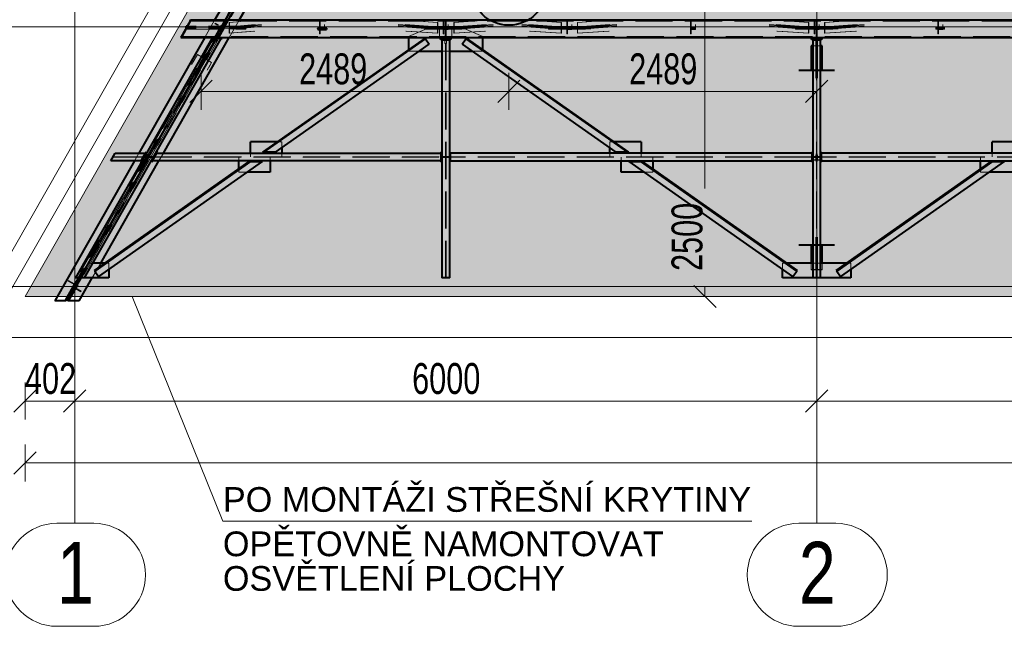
# Model space of a CAD drawing. Header units: metres. Extents: x 212 to 317, y 37 to 97.
# Tile 17 of 52: x 222 to 229.96, y 67.57 to 72.48. Entities that reach past the tile are written whole.
import ezdxf

# ---------------------------------------------------------------- set-up
doc = ezdxf.new("R2010")
doc.units = ezdxf.units.M
for name, pattern in [('__RA_15', [1.7, 1, -0.3, 0.1, -0.3]), ('__RA_2', [0.4, 0.3, -0.1]), ('__RA_4', [0.6, 0.3, -0.1, 0, -0.1, 0, -0.1])]:
    doc.linetypes.add(name, pattern=pattern)
for name, color, linetype, lineweight in [('OSY', 204, '__RA_15', 13), ('POPIS', 7, 'Continuous', 13), ('Standard', 7, 'Continuous', 40), ('VYZTUZ', 11, 'Continuous', 50)]:
    doc.layers.add(name, color=color, linetype=linetype, lineweight=lineweight)
doc.styles.add('ARIAL', font='ARIAL.TTF')

msp = doc.modelspace()

# ---------------------------------------------------------------- hatches: boundary and pattern name
at = {"layer": 'Standard', "linetype": 'Continuous', "lineweight": 13}
for points in [[(225.682, 76.6344), (222.0393, 70.2363), (228.4412, 70.2363), (228.4412, 76.6344)], [(228.4412, 76.6344), (228.4412, 70.2363), (244.4412, 70.2363), (244.4412, 76.6344)]]:
    msp.add_hatch(color=204, dxfattribs=at).paths.add_polyline_path(points)

# ---------------------------------------------------------------- linework, layer by layer
at = {"layer": 'OSY', "color": 204, "linetype": 'Continuous', "lineweight": 13}
for p, q in [((222.4412, 68.4068), (222.4412, 93.9348)), ((228.4412, 68.4068), (228.4412, 93.9348)), ((217.3535, 72.419), (298.4515, 72.419)), ((217.3535, 70.3178), (298.4515, 70.3178)), ((222.5958, 68.4008), (222.297, 68.4008)), ((222.4412, 68.4068), (222.4412, 68.4068)), ((228.5958, 68.4008), (228.297, 68.4008)), ((228.4412, 68.4068), (228.4412, 68.4068)), ((222.5958, 67.5675), (222.297, 67.5675)), ((228.5958, 67.5675), (228.297, 67.5675))]:
    msp.add_line(p, q, dxfattribs=at)
for centre, start, end in [((222.297, 67.9841), 90, 270), ((222.5958, 67.9841), 270, 90), ((228.297, 67.9841), 90, 270), ((228.5958, 67.9841), 270, 90)]:
    msp.add_arc(centre, 0.4167, start, end, dxfattribs=at)
at = {"layer": 'Standard', "color": 204, "linetype": 'Continuous', "lineweight": 13}
for p, q in [((221.7789, 70.3333), (234.0519, 91.8895)), ((234.1822, 91.8153), (221.9092, 70.2591)), ((228.4412, 76.6344), (228.4412, 70.2363)), ((222.9052, 70.2363), (223.6391, 68.4176))]:
    msp.add_line(p, q, dxfattribs=at)
at = {"layer": 'Standard', "color": 7, "linetype": 'Continuous', "lineweight": 13}
for p, q in [((234.3122, 91.7925), (222.0393, 70.2363)), ((222.0393, 70.2363), (294.8432, 70.2363)), ((223.6391, 68.4176), (227.9178, 68.4176))]:
    msp.add_line(p, q, dxfattribs=at)
at = {"layer": 'Standard', "color": 136, "linetype": '__RA_2', "lineweight": 18}
for p, q in [((228.178, 80.4265), (222.36, 70.2077)), ((222.36, 70.2017), (228.1805, 80.425)), ((222.3715, 70.2077), (228.1866, 80.4216)), ((222.3968, 70.2078), (228.2057, 80.4107)), ((228.2083, 80.4092), (222.3968, 70.2018)), ((222.4774, 70.2021), (228.2691, 80.3746)), ((226.0934, 76.7207), (222.4031, 70.2391)), ((225.9996, 76.5734), (222.4771, 70.3863)), ((222.4908, 70.3863), (226.0134, 76.5734)), ((223.3757, 72.4629), (234.4352, 72.4629)), ((223.4083, 72.0289), (223.6706, 72.4895)), ((223.6731, 72.488), (223.4109, 72.0274)), ((223.6732, 72.488), (223.4109, 72.0274)), ((223.681, 72.4835), (223.4188, 72.023)), ((223.4213, 72.0215), (223.6836, 72.4821)), ((223.572, 72.4719), (223.4923, 72.3319)), ((223.5725, 72.4719), (223.4928, 72.3319)), ((223.5578, 72.2611), (223.6836, 72.4821)), ((223.6507, 72.4682), (223.6302, 72.4325)), ((223.6371, 72.4325), (223.6559, 72.4652)), ((223.6371, 72.4325), (223.6559, 72.4652)), ((223.6461, 72.4189), (223.6711, 72.4629)), ((223.6462, 72.4357), (223.6668, 72.4719)), ((223.6507, 72.4684), (223.6507, 72.4682)), ((223.6559, 72.4652), (223.6507, 72.4682)), ((223.6737, 72.4679), (223.6531, 72.4317)), ((223.6559, 72.4652), (223.6559, 72.4654)), ((223.6559, 72.4652), (223.6559, 72.4652)), ((223.6737, 72.4679), (223.6668, 72.4719)), ((223.6668, 72.4719), (223.6733, 72.4719)), ((223.6733, 72.4719), (223.6682, 72.4629)), ((223.6682, 72.4629), (223.6752, 72.4589)), ((223.6682, 72.4629), (223.6711, 72.4629)), ((223.6682, 72.4629), (223.6682, 72.4629)), ((223.6711, 72.4629), (223.6781, 72.4589)), ((223.6803, 72.4679), (223.6733, 72.4719)), ((223.6803, 72.4679), (223.6737, 72.4679)), ((223.6752, 72.4589), (223.6803, 72.4679)), ((223.6905, 72.3319), (223.7702, 72.4719)), ((223.6907, 72.454), (223.8981, 72.4718)), ((223.6936, 72.4538), (223.9038, 72.4718)), ((224.4212, 72.4483), (224.4212, 72.4718)), ((224.4253, 72.4483), (224.4253, 72.4718)), ((225.1104, 72.4718), (225.3742, 72.4537)), ((225.1168, 72.4718), (225.3767, 72.454)), ((225.4212, 72.4492), (225.4212, 72.4718)), ((225.4212, 72.4492), (225.4212, 72.4718)), ((225.4253, 72.4492), (225.4253, 72.4718)), ((225.4253, 72.4492), (225.4253, 72.4718)), ((225.4372, 72.4719), (225.4372, 72.4629)), ((225.4372, 72.4163), (225.4372, 72.4629)), ((225.4372, 72.4629), (225.4452, 72.4629)), ((225.4452, 72.4629), (225.4452, 72.4719)), ((225.4452, 72.4629), (225.4452, 72.4163)), ((225.5058, 72.454), (225.7657, 72.4718)), ((225.5083, 72.4537), (225.7721, 72.4718)), ((226.1104, 72.4718), (226.3742, 72.4537)), ((226.1168, 72.4718), (226.3766, 72.454)), ((226.4212, 72.4492), (226.4212, 72.4718)), ((226.4253, 72.4492), (226.4253, 72.4718)), ((226.5058, 72.454), (226.7657, 72.4718)), ((226.5083, 72.4537), (226.7721, 72.4718)), ((227.4212, 72.4492), (227.4212, 72.4718)), ((227.4253, 72.4492), (227.4253, 72.4718)), ((228.1104, 72.4718), (228.3742, 72.4537)), ((228.1168, 72.4718), (228.3766, 72.454)), ((228.4212, 72.4492), (228.4212, 72.4718)), ((228.4253, 72.4492), (228.4253, 72.4718)), ((228.4372, 72.4719), (228.4372, 72.4629)), ((228.4372, 72.4163), (228.4372, 72.4629)), ((228.4372, 72.4629), (228.4452, 72.4629)), ((228.4452, 72.4629), (228.4452, 72.4719)), ((228.4452, 72.4629), (228.4452, 72.4163)), ((228.5058, 72.454), (228.7657, 72.4718)), ((228.5083, 72.4537), (228.7721, 72.4718)), ((229.4212, 72.4492), (229.4212, 72.4718)), ((229.4252, 72.4492), (229.4252, 72.4718)), ((223.3435, 72.415), (223.8235, 72.415)), ((223.3435, 72.3983), (223.3435, 72.4063)), ((223.8235, 72.4063), (223.3435, 72.4063)), ((223.3435, 72.3983), (223.8235, 72.3983)), ((223.8235, 72.4229), (223.353, 72.4229)), ((223.5399, 72.415), (223.5445, 72.4229)), ((223.6321, 72.415), (223.5399, 72.4147)), ((223.5399, 72.4147), (223.5399, 72.415)), ((223.5445, 72.4227), (223.6236, 72.4229)), ((223.5445, 72.4229), (223.5445, 72.4227)), ((223.577, 72.4481), (223.574, 72.443)), ((223.574, 72.443), (223.5925, 72.4325)), ((223.574, 72.443), (223.574, 72.443)), ((223.577, 72.4483), (223.577, 72.4481)), ((223.6046, 72.4325), (223.577, 72.4481)), ((223.5893, 72.3358), (223.6294, 72.4063)), ((223.6363, 72.4023), (223.5962, 72.3319)), ((223.6039, 72.3448), (223.6294, 72.3896)), ((223.6317, 72.3883), (223.6074, 72.3428)), ((223.6364, 72.3857), (223.6109, 72.3409)), ((223.6236, 72.4229), (223.6334, 72.4173)), ((223.6344, 72.4141), (223.6294, 72.4063)), ((223.6294, 72.4063), (223.6363, 72.4023)), ((223.6294, 72.3896), (223.6344, 72.3992)), ((223.6294, 72.3896), (223.6295, 72.3897)), ((223.6364, 72.3857), (223.6294, 72.3896)), ((223.6295, 72.3897), (223.6317, 72.3883)), ((223.6334, 72.4173), (223.6321, 72.415)), ((223.6321, 72.415), (223.6321, 72.415)), ((223.6344, 72.3992), (223.6344, 72.4141)), ((223.6413, 72.4101), (223.6344, 72.4141)), ((223.6344, 72.4078), (223.6344, 72.3992)), ((223.6413, 72.3952), (223.6344, 72.3992)), ((223.6363, 72.4023), (223.6413, 72.4101)), ((223.6413, 72.3952), (223.6364, 72.3857)), ((223.6462, 72.4357), (223.6412, 72.4262)), ((223.6412, 72.4262), (223.6481, 72.4222)), ((223.6412, 72.4262), (223.6412, 72.4111)), ((223.6412, 72.4111), (223.6461, 72.4189)), ((223.6412, 72.4111), (223.6481, 72.4071)), ((223.6413, 72.4101), (223.6413, 72.3952)), ((223.646, 72.4188), (223.6461, 72.4189)), ((223.6508, 72.4163), (223.646, 72.4188)), ((223.6461, 72.4189), (223.6531, 72.415)), ((223.6531, 72.4317), (223.6462, 72.4357)), ((223.6481, 72.4222), (223.6531, 72.4317)), ((223.6481, 72.4071), (223.6481, 72.4222)), ((223.6531, 72.415), (223.6481, 72.4071)), ((223.657, 72.438), (223.6508, 72.4163)), ((223.6663, 72.4593), (223.6509, 72.4325)), ((223.6781, 72.4589), (223.6531, 72.415)), ((223.6578, 72.4325), (223.6715, 72.4563)), ((223.6663, 72.4593), (223.6663, 72.4595)), ((223.6715, 72.4563), (223.6663, 72.4593)), ((223.6715, 72.4563), (223.6715, 72.4565)), ((223.6781, 72.4589), (223.6752, 72.4589)), ((223.6907, 72.454), (223.6907, 72.4142)), ((223.6936, 72.4538), (223.6907, 72.454)), ((223.6907, 72.4142), (223.8947, 72.4316)), ((223.894, 72.4236), (223.6907, 72.4062)), ((223.6907, 72.4142), (223.719, 72.4118)), ((223.6907, 72.4062), (223.6907, 72.3664)), ((223.719, 72.4038), (223.6907, 72.4062)), ((223.8906, 72.3834), (223.6907, 72.3664)), ((223.6936, 72.4179), (223.6936, 72.4538)), ((223.6936, 72.4179), (223.9007, 72.4356)), ((223.8993, 72.4196), (223.6936, 72.402)), ((223.719, 72.4158), (223.6936, 72.4179)), ((223.6936, 72.3661), (223.6936, 72.402)), ((223.6936, 72.402), (223.719, 72.3998)), ((223.8963, 72.3834), (223.6936, 72.3661)), ((223.719, 72.4158), (223.9516, 72.4356)), ((223.9513, 72.4316), (223.719, 72.4118)), ((223.719, 72.4038), (223.9506, 72.4236)), ((223.9503, 72.4196), (223.719, 72.3998)), ((223.719, 72.4118), (223.719, 72.4158)), ((223.719, 72.3998), (223.719, 72.4038)), ((223.8235, 72.4229), (223.8235, 72.4063)), ((223.8235, 72.3983), (223.8235, 72.4063)), ((224.4062, 72.4059), (224.4062, 72.4128)), ((224.4763, 72.4128), (224.4062, 72.4128)), ((224.4763, 72.4063), (224.4062, 72.4063)), ((224.4062, 72.4048), (224.4763, 72.4048)), ((224.4062, 72.3983), (224.4763, 72.3983)), ((224.4763, 72.3978), (224.4062, 72.3978)), ((224.4212, 72.4483), (224.4212, 72.4084)), ((224.4253, 72.4483), (224.4212, 72.4483)), ((224.4212, 72.4084), (224.4212, 72.4004)), ((224.4212, 72.4084), (224.4612, 72.4084)), ((224.4212, 72.4004), (224.4212, 72.3606)), ((224.4612, 72.4004), (224.4212, 72.4004)), ((224.4253, 72.4124), (224.4253, 72.4483)), ((224.4253, 72.4124), (224.4253, 72.3965)), ((224.4612, 72.4124), (224.4253, 72.4124)), ((224.4253, 72.3606), (224.4253, 72.3965)), ((224.4253, 72.3965), (224.4612, 72.3965)), ((224.4612, 72.4124), (224.4612, 72.4356)), ((224.4612, 72.4084), (224.4612, 72.4124)), ((224.4612, 72.4004), (224.4612, 72.4084)), ((224.4612, 72.3965), (224.4612, 72.4004)), ((224.4763, 72.4128), (224.4763, 72.4059)), ((225.0566, 72.4356), (225.3517, 72.4155)), ((225.3517, 72.4115), (225.057, 72.4316)), ((225.0579, 72.4236), (225.3517, 72.4035)), ((225.3517, 72.3995), (225.0583, 72.4196)), ((225.1142, 72.4356), (225.3742, 72.4179)), ((225.3742, 72.4019), (225.116, 72.4196)), ((225.3742, 72.3661), (225.1198, 72.3834)), ((225.1211, 72.4316), (225.3767, 72.4141)), ((225.3767, 72.4062), (225.1219, 72.4236)), ((225.3767, 72.3663), (225.1262, 72.3834)), ((225.1412, 72.3409), (225.2912, 72.4034)), ((225.6112, 72.4195), (225.2713, 72.4195)), ((225.2713, 72.4063), (225.2713, 72.4195)), ((225.2713, 72.4115), (225.6112, 72.4115)), ((225.2713, 72.3983), (225.2713, 72.4063)), ((225.6112, 72.4063), (225.2713, 72.4063)), ((225.2713, 72.4063), (225.6112, 72.4063)), ((225.6112, 72.4021), (225.2713, 72.4021)), ((225.2713, 72.3983), (225.6112, 72.3983)), ((225.3912, 72.4034), (225.2912, 72.4034)), ((225.3435, 72.4001), (225.3431, 72.4034)), ((225.3569, 72.4001), (225.3435, 72.4001)), ((225.3742, 72.4179), (225.3517, 72.4155)), ((225.3517, 72.4155), (225.3517, 72.4115)), ((225.3517, 72.4115), (225.3767, 72.4141)), ((225.3767, 72.4062), (225.3517, 72.4035)), ((225.3517, 72.4035), (225.3517, 72.3995)), ((225.3517, 72.3995), (225.3742, 72.4019)), ((225.3571, 72.4034), (225.3569, 72.4001)), ((225.3767, 72.454), (225.3742, 72.4537)), ((225.3742, 72.4537), (225.3742, 72.4179)), ((225.3742, 72.4019), (225.3742, 72.3661)), ((225.3767, 72.4141), (225.3767, 72.454)), ((225.3767, 72.3663), (225.3767, 72.4062)), ((225.3912, 72.3319), (225.3912, 72.4034)), ((225.4062, 72.4064), (225.4062, 72.4137)), ((225.4763, 72.4137), (225.4062, 72.4137)), ((225.4763, 72.4064), (225.4062, 72.4064)), ((225.4062, 72.4064), (225.4062, 72.3984)), ((225.4062, 72.4057), (225.4763, 72.4057)), ((225.4062, 72.3984), (225.4763, 72.3984)), ((225.4212, 72.4492), (225.4212, 72.4093)), ((225.4253, 72.4492), (225.4212, 72.4492)), ((225.4212, 72.4492), (225.4212, 72.4093)), ((225.4253, 72.4492), (225.4212, 72.4492)), ((225.4212, 72.4093), (225.4212, 72.4013)), ((225.4212, 72.4093), (225.4212, 72.4013)), ((225.4212, 72.4093), (225.4612, 72.4093)), ((225.4212, 72.4093), (225.4612, 72.4093)), ((225.4212, 72.4013), (225.4212, 72.3615)), ((225.4612, 72.4013), (225.4212, 72.4013)), ((225.4212, 72.4013), (225.4212, 72.3615)), ((225.4612, 72.4013), (225.4212, 72.4013)), ((225.4253, 72.4133), (225.4253, 72.4492)), ((225.4253, 72.4133), (225.4253, 72.4492)), ((225.4253, 72.4133), (225.4253, 72.3974)), ((225.4253, 72.4133), (225.4253, 72.3974)), ((225.4612, 72.4133), (225.4253, 72.4133)), ((225.4612, 72.4133), (225.4253, 72.4133)), ((225.4253, 72.3615), (225.4253, 72.3974)), ((225.4253, 72.3974), (225.4612, 72.3974)), ((225.4253, 72.3615), (225.4253, 72.3974)), ((225.4253, 72.3974), (225.4612, 72.3974)), ((225.4452, 72.4269), (225.4372, 72.4269)), ((225.4372, 72.4204), (225.4452, 72.4204)), ((225.4372, 72.4204), (225.4452, 72.4204)), ((225.4372, 72.4071), (225.4372, 72.4163)), ((225.4372, 72.4163), (225.4452, 72.4163)), ((225.4372, 72.4161), (225.4452, 72.4161)), ((225.4452, 72.4081), (225.4372, 72.4081)), ((225.4372, 72.3992), (225.4372, 72.4071)), ((225.4372, 72.4071), (225.4452, 72.4071)), ((225.4452, 72.4045), (225.4372, 72.4045)), ((225.4452, 72.4045), (225.4372, 72.4045)), ((225.4372, 72.3883), (225.4372, 72.3992)), ((225.4452, 72.3992), (225.4372, 72.3992)), ((225.4372, 72.399), (225.4452, 72.399)), ((225.4372, 72.3409), (225.4372, 72.3883)), ((225.4452, 72.3883), (225.4372, 72.3883)), ((225.4452, 72.4163), (225.4452, 72.4071)), ((225.4452, 72.4071), (225.4452, 72.3992)), ((225.4452, 72.3992), (225.4452, 72.3883)), ((225.4452, 72.3883), (225.4452, 72.3409)), ((225.4612, 72.4133), (225.4612, 72.4356)), ((225.4612, 72.4133), (225.4612, 72.4356)), ((225.4612, 72.4093), (225.4612, 72.4133)), ((225.4612, 72.4093), (225.4612, 72.4133)), ((225.4612, 72.4013), (225.4612, 72.4093)), ((225.4612, 72.4013), (225.4612, 72.4093)), ((225.4612, 72.3974), (225.4612, 72.4013)), ((225.4612, 72.3974), (225.4612, 72.4013)), ((225.4763, 72.4137), (225.4763, 72.4064)), ((225.4763, 72.4064), (225.4763, 72.3984)), ((225.5912, 72.4034), (225.4912, 72.4034)), ((225.4912, 72.4034), (225.4912, 72.3319)), ((225.5058, 72.454), (225.5058, 72.4141)), ((225.5083, 72.4537), (225.5058, 72.454)), ((225.5058, 72.4141), (225.7614, 72.4316)), ((225.7606, 72.4236), (225.5058, 72.4062)), ((225.5058, 72.4141), (225.5308, 72.4115)), ((225.5058, 72.4062), (225.5058, 72.3663)), ((225.5308, 72.4035), (225.5058, 72.4062)), ((225.7563, 72.3834), (225.5058, 72.3663)), ((225.5083, 72.4179), (225.5083, 72.4537)), ((225.5083, 72.4179), (225.7683, 72.4356)), ((225.7665, 72.4196), (225.5083, 72.4019)), ((225.5308, 72.4155), (225.5083, 72.4179)), ((225.5083, 72.3661), (225.5083, 72.4019)), ((225.5083, 72.4019), (225.5308, 72.3995)), ((225.7627, 72.3834), (225.5083, 72.3661)), ((225.5256, 72.4001), (225.5254, 72.4034)), ((225.539, 72.4001), (225.5256, 72.4001)), ((225.5308, 72.4155), (225.8259, 72.4356)), ((225.8255, 72.4316), (225.5308, 72.4115)), ((225.5308, 72.4035), (225.8246, 72.4236)), ((225.8242, 72.4196), (225.5308, 72.3995)), ((225.5308, 72.4115), (225.5308, 72.4155)), ((225.5308, 72.3995), (225.5308, 72.4035)), ((225.5393, 72.4034), (225.539, 72.4001)), ((225.5912, 72.4034), (225.7412, 72.3409)), ((225.6112, 72.4195), (225.6112, 72.4063)), ((225.6112, 72.3983), (225.6112, 72.4063)), ((226.0566, 72.4356), (226.3517, 72.4155)), ((226.3517, 72.4115), (226.057, 72.4316)), ((226.0579, 72.4236), (226.3517, 72.4035)), ((226.3517, 72.3995), (226.0583, 72.4196)), ((226.1142, 72.4356), (226.3742, 72.4179)), ((226.3742, 72.4019), (226.116, 72.4196)), ((226.3742, 72.3661), (226.1198, 72.3834)), ((226.1211, 72.4316), (226.3766, 72.4141)), ((226.3766, 72.4062), (226.1219, 72.4236)), ((226.3766, 72.3663), (226.1262, 72.3834)), ((226.6112, 72.4195), (226.2713, 72.4195)), ((226.2713, 72.4063), (226.2713, 72.4195)), ((226.2713, 72.4115), (226.6112, 72.4115)), ((226.2713, 72.3983), (226.2713, 72.4063)), ((226.6112, 72.4063), (226.2713, 72.4063)), ((226.2713, 72.4063), (226.6112, 72.4063)), ((226.6112, 72.4021), (226.2713, 72.4021)), ((226.2713, 72.3983), (226.6112, 72.3983)), ((226.3742, 72.4179), (226.3517, 72.4155)), ((226.3517, 72.4155), (226.3517, 72.4115)), ((226.3517, 72.4115), (226.3766, 72.4141)), ((226.3766, 72.4062), (226.3517, 72.4035)), ((226.3517, 72.4035), (226.3517, 72.3995)), ((226.3517, 72.3995), (226.3742, 72.4019)), ((226.3766, 72.454), (226.3742, 72.4537)), ((226.3742, 72.4537), (226.3742, 72.4179)), ((226.3742, 72.4019), (226.3742, 72.3661)), ((226.3766, 72.4141), (226.3766, 72.454)), ((226.3766, 72.3663), (226.3766, 72.4062)), ((226.4212, 72.4492), (226.4212, 72.4093)), ((226.4253, 72.4492), (226.4212, 72.4492)), ((226.4212, 72.4093), (226.4212, 72.4013)), ((226.4212, 72.4093), (226.4612, 72.4093)), ((226.4212, 72.4013), (226.4212, 72.3615)), ((226.4612, 72.4013), (226.4212, 72.4013)), ((226.4253, 72.4133), (226.4253, 72.4492)), ((226.4253, 72.4133), (226.4253, 72.3974)), ((226.4612, 72.4133), (226.4253, 72.4133)), ((226.4253, 72.3615), (226.4253, 72.3974)), ((226.4253, 72.3974), (226.4612, 72.3974)), ((226.4612, 72.4133), (226.4612, 72.4356)), ((226.4612, 72.4093), (226.4612, 72.4133)), ((226.4612, 72.4013), (226.4612, 72.4093)), ((226.4612, 72.3974), (226.4612, 72.4013)), ((226.5058, 72.454), (226.5058, 72.4141)), ((226.5083, 72.4537), (226.5058, 72.454)), ((226.5058, 72.4141), (226.7614, 72.4316)), ((226.7606, 72.4236), (226.5058, 72.4062)), ((226.5058, 72.4141), (226.5308, 72.4115)), ((226.5058, 72.4062), (226.5058, 72.3663)), ((226.5308, 72.4035), (226.5058, 72.4062)), ((226.7563, 72.3834), (226.5058, 72.3663)), ((226.5083, 72.4179), (226.5083, 72.4537)), ((226.5083, 72.4179), (226.7683, 72.4356)), ((226.7665, 72.4196), (226.5083, 72.4019)), ((226.5308, 72.4155), (226.5083, 72.4179)), ((226.5083, 72.3661), (226.5083, 72.4019)), ((226.5083, 72.4019), (226.5308, 72.3995)), ((226.7627, 72.3834), (226.5083, 72.3661)), ((226.5308, 72.4155), (226.8259, 72.4356)), ((226.8255, 72.4316), (226.5308, 72.4115)), ((226.5308, 72.4035), (226.8246, 72.4236)), ((226.8242, 72.4196), (226.5308, 72.3995)), ((226.5308, 72.4115), (226.5308, 72.4155)), ((226.5308, 72.3995), (226.5308, 72.4035)), ((226.6112, 72.4195), (226.6112, 72.4063)), ((226.6112, 72.3983), (226.6112, 72.4063)), ((227.4212, 72.4492), (227.4212, 72.4093)), ((227.4253, 72.4492), (227.4212, 72.4492)), ((227.4212, 72.4093), (227.4212, 72.4013)), ((227.4212, 72.4093), (227.4612, 72.4093)), ((227.4212, 72.4013), (227.4212, 72.3615)), ((227.4612, 72.4013), (227.4212, 72.4013)), ((227.4253, 72.4133), (227.4253, 72.4492)), ((227.4253, 72.4133), (227.4253, 72.3974)), ((227.4612, 72.4133), (227.4253, 72.4133)), ((227.4253, 72.3615), (227.4253, 72.3974)), ((227.4253, 72.3974), (227.4612, 72.3974)), ((227.4612, 72.4133), (227.4612, 72.4356)), ((227.4612, 72.4093), (227.4612, 72.4133)), ((227.4612, 72.4013), (227.4612, 72.4093)), ((227.4612, 72.3974), (227.4612, 72.4013)), ((228.0566, 72.4356), (228.3517, 72.4155)), ((228.3517, 72.4115), (228.057, 72.4316)), ((228.0579, 72.4236), (228.3517, 72.4035)), ((228.3517, 72.3995), (228.0583, 72.4196)), ((228.1142, 72.4356), (228.3742, 72.4179)), ((228.3742, 72.4019), (228.116, 72.4196)), ((228.3742, 72.3661), (228.1198, 72.3834)), ((228.1211, 72.4316), (228.3766, 72.4141)), ((228.3766, 72.4062), (228.1219, 72.4236)), ((228.3766, 72.3663), (228.1262, 72.3834)), ((228.6112, 72.4195), (228.2713, 72.4195)), ((228.2713, 72.4063), (228.2713, 72.4195)), ((228.2713, 72.4115), (228.6112, 72.4115)), ((228.2713, 72.3983), (228.2713, 72.4063)), ((228.6112, 72.4063), (228.2713, 72.4063)), ((228.2713, 72.4063), (228.6112, 72.4063)), ((228.6112, 72.4021), (228.2713, 72.4021)), ((228.2713, 72.3983), (228.6112, 72.3983)), ((228.3742, 72.4179), (228.3517, 72.4155)), ((228.3517, 72.4155), (228.3517, 72.4115)), ((228.3517, 72.4115), (228.3766, 72.4141)), ((228.3766, 72.4062), (228.3517, 72.4035)), ((228.3517, 72.4035), (228.3517, 72.3995)), ((228.3517, 72.3995), (228.3742, 72.4019)), ((228.3766, 72.454), (228.3742, 72.4537)), ((228.3742, 72.4537), (228.3742, 72.4179)), ((228.3742, 72.4019), (228.3742, 72.3661)), ((228.3766, 72.4141), (228.3766, 72.454)), ((228.3766, 72.3663), (228.3766, 72.4062)), ((228.4212, 72.4492), (228.4212, 72.4093)), ((228.4253, 72.4492), (228.4212, 72.4492)), ((228.4212, 72.4093), (228.4212, 72.4013)), ((228.4212, 72.4093), (228.4612, 72.4093)), ((228.4212, 72.4013), (228.4212, 72.3615)), ((228.4612, 72.4013), (228.4212, 72.4013)), ((228.4253, 72.4133), (228.4253, 72.4492)), ((228.4253, 72.4133), (228.4253, 72.3974)), ((228.4612, 72.4133), (228.4253, 72.4133)), ((228.4253, 72.3615), (228.4253, 72.3974)), ((228.4253, 72.3974), (228.4612, 72.3974)), ((228.4452, 72.4269), (228.4372, 72.4269)), ((228.4372, 72.4204), (228.4452, 72.4204)), ((228.4372, 72.4071), (228.4372, 72.4163)), ((228.4372, 72.4163), (228.4452, 72.4163)), ((228.4372, 72.4161), (228.4452, 72.4161)), ((228.4452, 72.4081), (228.4372, 72.4081)), ((228.4372, 72.3992), (228.4372, 72.4071)), ((228.4372, 72.4071), (228.4452, 72.4071)), ((228.4452, 72.4045), (228.4372, 72.4045)), ((228.4372, 72.3883), (228.4372, 72.3992)), ((228.4452, 72.3992), (228.4372, 72.3992)), ((228.4372, 72.399), (228.4452, 72.399)), ((228.4372, 72.3409), (228.4372, 72.3883)), ((228.4452, 72.3883), (228.4372, 72.3883)), ((228.4452, 72.4163), (228.4452, 72.4071)), ((228.4452, 72.4071), (228.4452, 72.3992)), ((228.4452, 72.3992), (228.4452, 72.3883)), ((228.4452, 72.3883), (228.4452, 72.3409)), ((228.4612, 72.4133), (228.4612, 72.4356)), ((228.4612, 72.4093), (228.4612, 72.4133)), ((228.4612, 72.4013), (228.4612, 72.4093)), ((228.4612, 72.3974), (228.4612, 72.4013)), ((228.5058, 72.454), (228.5058, 72.4141)), ((228.5083, 72.4537), (228.5058, 72.454)), ((228.5058, 72.4141), (228.7614, 72.4316)), ((228.7606, 72.4236), (228.5058, 72.4062)), ((228.5058, 72.4141), (228.5308, 72.4115)), ((228.5058, 72.4062), (228.5058, 72.3663)), ((228.5308, 72.4035), (228.5058, 72.4062)), ((228.7563, 72.3834), (228.5058, 72.3663)), ((228.5083, 72.4179), (228.5083, 72.4537)), ((228.5083, 72.4179), (228.7683, 72.4356)), ((228.7665, 72.4196), (228.5083, 72.4019)), ((228.5308, 72.4155), (228.5083, 72.4179)), ((228.5083, 72.3661), (228.5083, 72.4019)), ((228.5083, 72.4019), (228.5308, 72.3995)), ((228.7627, 72.3834), (228.5083, 72.3661)), ((228.5308, 72.4155), (228.8259, 72.4356)), ((228.8255, 72.4316), (228.5308, 72.4115)), ((228.5308, 72.4035), (228.8246, 72.4236)), ((228.8242, 72.4196), (228.5308, 72.3995)), ((228.5308, 72.4115), (228.5308, 72.4155)), ((228.5308, 72.3995), (228.5308, 72.4035)), ((228.6112, 72.4195), (228.6112, 72.4063)), ((228.6112, 72.3983), (228.6112, 72.4063)), ((229.4062, 72.4064), (229.4062, 72.4137)), ((229.4763, 72.4137), (229.4062, 72.4137)), ((229.4763, 72.4064), (229.4062, 72.4064)), ((229.4062, 72.4064), (229.4062, 72.3984)), ((229.4062, 72.4057), (229.4763, 72.4057)), ((229.4062, 72.3984), (229.4763, 72.3984)), ((229.4212, 72.4492), (229.4212, 72.4093)), ((229.4252, 72.4492), (229.4212, 72.4492)), ((229.4212, 72.4093), (229.4212, 72.4013)), ((229.4212, 72.4093), (229.4612, 72.4093)), ((229.4212, 72.4013), (229.4212, 72.3615)), ((229.4612, 72.4013), (229.4212, 72.4013)), ((229.4252, 72.4133), (229.4252, 72.4492)), ((229.4252, 72.4133), (229.4252, 72.3974)), ((229.4612, 72.4133), (229.4252, 72.4133)), ((229.4252, 72.3615), (229.4252, 72.3974)), ((229.4252, 72.3974), (229.4612, 72.3974)), ((229.4612, 72.4133), (229.4612, 72.4356)), ((229.4612, 72.4093), (229.4612, 72.4133)), ((229.4612, 72.4013), (229.4612, 72.4093)), ((229.4612, 72.3974), (229.4612, 72.4013)), ((229.4763, 72.4137), (229.4763, 72.4064)), ((229.4763, 72.4064), (229.4763, 72.3984)), ((223.5845, 72.3239), (222.4814, 70.3863)), ((223.5896, 72.3239), (222.4865, 70.3863)), ((223.3063, 72.3409), (234.4352, 72.3409)), ((223.5893, 72.3358), (223.5962, 72.3319)), ((223.5959, 72.3358), (223.5893, 72.3358)), ((223.6014, 72.3455), (223.5959, 72.3358)), ((223.5959, 72.3358), (223.6028, 72.3319)), ((223.5959, 72.3358), (223.5959, 72.3358)), ((223.5962, 72.3319), (223.6028, 72.3319)), ((223.6083, 72.3415), (223.6014, 72.3455)), ((223.6039, 72.3448), (223.6014, 72.3455)), ((223.6054, 72.3409), (223.6026, 72.332)), ((223.6028, 72.3319), (223.6083, 72.3415)), ((223.6109, 72.3409), (223.6039, 72.3448)), ((223.6039, 72.3448), (223.6039, 72.3448)), ((223.6083, 72.3415), (223.6109, 72.3409)), ((223.6907, 72.3664), (223.6936, 72.3661)), ((224.4212, 72.3606), (224.4253, 72.3606)), ((225.1412, 72.3409), (225.1412, 72.3319)), ((225.3742, 72.3661), (225.3767, 72.3663)), ((225.4212, 72.3615), (225.4253, 72.3615)), ((225.4212, 72.3615), (225.4253, 72.3615)), ((225.434, 72.3139), (225.434, 72.2839)), ((225.4372, 72.3495), (225.4452, 72.3495)), ((225.4452, 72.3409), (225.4372, 72.3409)), ((225.4372, 72.3409), (225.4372, 72.3319)), ((225.439, 70.3863), (225.439, 72.3139)), ((225.4435, 70.3863), (225.4435, 72.3139)), ((225.4452, 72.3319), (225.4452, 72.3409)), ((225.4484, 72.2839), (225.4484, 72.3139)), ((225.5058, 72.3663), (225.5083, 72.3661)), ((225.7412, 72.3319), (225.7412, 72.3409)), ((226.3742, 72.3661), (226.3766, 72.3663)), ((226.4212, 72.3615), (226.4253, 72.3615)), ((226.5058, 72.3663), (226.5083, 72.3661)), ((227.4212, 72.3615), (227.4253, 72.3615)), ((228.3742, 72.3661), (228.3766, 72.3663)), ((228.4212, 72.3615), (228.4253, 72.3615)), ((228.434, 72.3139), (228.434, 72.2639)), ((228.4372, 72.3495), (228.4452, 72.3495)), ((228.4452, 72.3409), (228.4372, 72.3409)), ((228.4372, 72.3409), (228.4372, 72.3319)), ((228.4372, 72.3139), (228.4372, 72.1579)), ((228.439, 70.3863), (228.439, 72.3139)), ((228.4435, 70.3863), (228.4435, 72.3139)), ((228.4452, 72.3319), (228.4452, 72.3409)), ((228.4452, 72.1579), (228.4452, 72.3139)), ((228.4484, 72.2639), (228.4484, 72.3139)), ((228.5058, 72.3663), (228.5083, 72.3661)), ((229.4212, 72.3615), (229.4252, 72.3615)), ((223.4212, 72.0215), (223.5578, 72.2611)), ((225.1412, 72.2327), (225.1412, 72.2253)), ((225.1412, 72.2253), (225.1412, 72.2215)), ((225.434, 72.2839), (225.439, 72.2839)), ((225.4435, 72.2839), (225.4484, 72.2839)), ((225.7412, 72.2253), (225.7412, 72.2327)), ((225.7412, 72.2215), (225.7412, 72.2253)), ((228.4372, 72.2653), (228.4092, 72.2653)), ((228.4092, 72.263), (228.4332, 72.263)), ((228.4332, 72.263), (228.4332, 72.2419)), ((228.4332, 72.2419), (228.4332, 72.0026)), ((228.4332, 72.2419), (228.4372, 72.2419)), ((228.434, 72.2639), (228.439, 72.2639)), ((228.4435, 72.2639), (228.4484, 72.2639)), ((228.4732, 72.2653), (228.4452, 72.2653)), ((228.4452, 72.2419), (228.4492, 72.2419)), ((228.4492, 72.2419), (228.4492, 72.263)), ((228.4492, 72.263), (228.4732, 72.263)), ((228.4492, 72.0026), (228.4492, 72.2419)), ((223.4331, 72.1934), (223.3866, 72.1138)), ((223.3987, 72.1352), (223.4336, 72.1948)), ((223.4336, 72.1948), (223.4331, 72.1934)), ((223.4331, 72.1934), (223.4851, 72.1638)), ((223.4804, 72.1681), (223.4336, 72.1948)), ((223.4437, 72.0929), (223.4851, 72.1638)), ((223.4438, 72.0929), (223.4851, 72.1638)), ((223.4502, 72.1164), (223.4804, 72.1681)), ((223.4956, 72.1578), (223.4552, 72.0887)), ((223.5013, 72.1563), (223.4731, 72.108)), ((223.4818, 72.1717), (223.4804, 72.1681)), ((223.4851, 72.1638), (223.4869, 72.1687)), ((223.4851, 72.1638), (223.4851, 72.1638)), ((223.4973, 72.1627), (223.4956, 72.1578)), ((223.4956, 72.1578), (223.5477, 72.1282)), ((223.5013, 72.1563), (223.5025, 72.1596)), ((223.5482, 72.1296), (223.5013, 72.1563)), ((225.1412, 72.2215), (225.2297, 72.2215)), ((225.4092, 72.2215), (225.439, 72.2215)), ((225.4435, 72.2215), (225.4732, 72.2215)), ((225.6528, 72.2215), (225.7412, 72.2215)), ((228.4372, 72.1579), (228.4372, 72.0026)), ((228.4372, 72.1579), (228.4452, 72.1579)), ((228.4452, 72.0026), (228.4452, 72.1579)), ((223.5124, 72.0678), (223.5477, 72.1282)), ((223.5482, 72.1296), (223.5246, 72.0892)), ((223.5477, 72.1282), (223.5482, 72.1296)), ((223.4109, 72.0274), (223.4076, 72.0293)), ((223.4213, 72.0215), (223.4109, 72.0274)), ((224.0908, 71.4873), (224.0804, 71.4873)), ((224.1152, 71.4873), (224.0908, 71.4873)), ((224.1152, 71.4873), (224.1152, 71.4385)), ((226.7917, 71.4873), (226.7673, 71.4873)), ((226.7673, 71.4385), (226.7673, 71.4873)), ((226.8021, 71.4873), (226.7917, 71.4873)), ((222.7498, 71.363), (222.994, 71.363)), ((222.7523, 71.3673), (222.9965, 71.3673)), ((222.7692, 71.3971), (222.7692, 71.3971)), ((222.9601, 71.3971), (222.9237, 71.3331)), ((222.9606, 71.3971), (222.9242, 71.3331)), ((223.0067, 71.3692), (223.0264, 71.3692)), ((223.0067, 71.3612), (223.0067, 71.3692)), ((223.0264, 71.3612), (223.0067, 71.3612)), ((223.0364, 71.3692), (223.0264, 71.3692)), ((223.0264, 71.3692), (223.0264, 71.3612)), ((223.0264, 71.3612), (223.0364, 71.3612)), ((223.0364, 71.3612), (223.0364, 71.3692)), ((223.0561, 71.3692), (223.0461, 71.3692)), ((223.0461, 71.3692), (223.0461, 71.3612)), ((223.0461, 71.3612), (223.0561, 71.3612)), ((223.0561, 71.3612), (223.0561, 71.3692)), ((223.0561, 71.3692), (223.0758, 71.3692)), ((223.0758, 71.3612), (223.0561, 71.3612)), ((223.0758, 71.3692), (223.0758, 71.3612)), ((223.086, 71.363), (225.4012, 71.363)), ((223.0885, 71.3673), (225.4012, 71.3673)), ((223.1055, 71.3971), (223.1055, 71.3971)), ((223.1219, 71.3331), (223.1583, 71.3971)), ((223.7673, 71.3331), (223.7673, 71.363)), ((223.8614, 71.3673), (223.8614, 71.3971)), ((224.0211, 71.363), (224.0211, 71.3331)), ((224.1152, 71.3971), (224.1152, 71.3673)), ((225.4092, 71.3692), (225.429, 71.3692)), ((225.429, 71.3612), (225.4092, 71.3612)), ((225.439, 71.3692), (225.429, 71.3692)), ((225.429, 71.3692), (225.429, 71.3612)), ((225.429, 71.3612), (225.439, 71.3612)), ((225.4534, 71.3692), (225.4435, 71.3692)), ((225.4435, 71.3612), (225.4534, 71.3612)), ((225.4534, 71.3612), (225.4534, 71.3692)), ((225.4534, 71.3692), (225.4732, 71.3692)), ((225.4732, 71.3612), (225.4534, 71.3612)), ((228.4012, 71.3673), (225.4812, 71.3673)), ((228.4012, 71.363), (225.4812, 71.363)), ((226.7673, 71.3673), (226.7673, 71.3971)), ((226.8614, 71.3331), (226.8614, 71.363)), ((227.0211, 71.3971), (227.0211, 71.3673)), ((227.1152, 71.363), (227.1152, 71.3331)), ((228.4092, 71.3692), (228.429, 71.3692)), ((228.429, 71.3612), (228.4092, 71.3612)), ((228.439, 71.3692), (228.429, 71.3692)), ((228.429, 71.3692), (228.429, 71.3612)), ((228.429, 71.3612), (228.439, 71.3612)), ((228.4332, 71.3791), (228.4332, 71.3431)), ((228.4372, 71.3791), (228.4332, 71.3791)), ((228.4372, 71.3891), (228.4372, 71.3291)), ((228.4372, 71.3891), (228.4452, 71.3891)), ((228.4535, 71.3692), (228.4435, 71.3692)), ((228.4435, 71.3612), (228.4535, 71.3612)), ((228.4452, 71.3291), (228.4452, 71.3891)), ((228.4492, 71.3791), (228.4452, 71.3791)), ((228.4492, 71.3431), (228.4492, 71.3791)), ((228.4535, 71.3612), (228.4535, 71.3692)), ((228.4535, 71.3692), (228.4732, 71.3692)), ((228.4732, 71.3612), (228.4535, 71.3612)), ((231.4012, 71.3673), (228.4812, 71.3673)), ((231.4012, 71.363), (228.4812, 71.363)), ((229.7673, 71.3331), (229.7673, 71.363)), ((229.8614, 71.3673), (229.8614, 71.3971)), ((222.7328, 71.3331), (222.7328, 71.3331)), ((222.977, 71.3331), (222.977, 71.3331)), ((223.7673, 71.2601), (223.7673, 71.2674)), ((227.1152, 71.2674), (227.1152, 71.2601)), ((228.3972, 71.3431), (228.3972, 71.3391)), ((228.4332, 71.3431), (228.3972, 71.3431)), ((228.3972, 71.3391), (228.4372, 71.3391)), ((228.4372, 71.3291), (228.4452, 71.3291)), ((228.4452, 71.3391), (228.4852, 71.3391)), ((228.4852, 71.3431), (228.4492, 71.3431)), ((228.4852, 71.3391), (228.4852, 71.3431)), ((229.7673, 71.2601), (229.7673, 71.2674)), ((223.7673, 71.243), (223.7673, 71.2601)), ((223.8369, 71.243), (223.7673, 71.243)), ((227.1152, 71.243), (227.0456, 71.243)), ((227.1152, 71.2601), (227.1152, 71.243)), ((229.7673, 71.243), (229.7673, 71.2601)), ((229.8369, 71.243), (229.7673, 71.243)), ((228.4332, 70.7155), (228.4332, 70.4762)), ((228.4372, 70.7155), (228.4372, 70.5422)), ((228.4452, 70.5422), (228.4452, 70.7155)), ((228.4492, 70.4762), (228.4492, 70.7155)), ((222.5891, 70.5063), (222.5548, 70.5063)), ((222.5828, 70.3863), (222.6511, 70.5063)), ((222.6945, 70.5063), (222.684, 70.5063)), ((222.7172, 70.5063), (222.6945, 70.5063)), ((222.7172, 70.5063), (222.7172, 70.4563)), ((228.188, 70.5063), (228.1652, 70.5063)), ((228.1652, 70.4563), (228.1652, 70.5063)), ((228.1985, 70.5063), (228.188, 70.5063)), ((228.3972, 70.5063), (228.3972, 70.4552)), ((228.439, 70.5063), (228.4092, 70.5063)), ((228.4332, 70.4762), (228.4332, 70.4552)), ((228.4372, 70.4762), (228.4332, 70.4762)), ((228.4372, 70.5422), (228.4372, 70.3863)), ((228.4372, 70.5422), (228.4452, 70.5422)), ((228.4732, 70.5063), (228.4435, 70.5063)), ((228.4452, 70.3863), (228.4452, 70.5422)), ((228.4492, 70.4762), (228.4452, 70.4762)), ((228.4492, 70.4552), (228.4492, 70.4762)), ((228.4852, 70.4552), (228.4852, 70.5063)), ((228.6945, 70.5063), (228.684, 70.5063)), ((228.7172, 70.5063), (228.6945, 70.5063)), ((228.7172, 70.5063), (228.7172, 70.4563)), ((222.3927, 70.245), (222.4867, 70.4102)), ((222.4893, 70.4087), (222.3953, 70.2436)), ((222.4893, 70.4087), (222.3953, 70.2436)), ((222.486, 70.4106), (222.4893, 70.4087)), ((222.4997, 70.4028), (222.4893, 70.4087)), ((222.4903, 70.3863), (222.4997, 70.4028)), ((228.4332, 70.4552), (228.3972, 70.4552)), ((228.3972, 70.4552), (228.3972, 70.4528)), ((228.3972, 70.4528), (228.4372, 70.4528)), ((228.4452, 70.4528), (228.4852, 70.4528)), ((228.4852, 70.4552), (228.4492, 70.4552)), ((228.4852, 70.4528), (228.4852, 70.4552)), ((222.3919, 70.3659), (222.3889, 70.3607)), ((222.3889, 70.3607), (222.3889, 70.3615)), ((222.3889, 70.3607), (222.441, 70.331)), ((222.3919, 70.3667), (222.3919, 70.3659)), ((222.4388, 70.3392), (222.3919, 70.3659)), ((222.4656, 70.3859), (222.4388, 70.3392)), ((222.4388, 70.3398), (222.4388, 70.3392)), ((222.441, 70.331), (222.4708, 70.383)), ((222.441, 70.331), (222.4708, 70.3829)), ((222.441, 70.3316), (222.441, 70.331)), ((222.441, 70.3316), (222.441, 70.331)), ((222.4656, 70.3869), (222.4656, 70.3859)), ((222.4708, 70.3829), (222.4656, 70.3859)), ((222.4708, 70.3839), (222.4708, 70.3829)), ((222.4708, 70.383), (222.4708, 70.3839)), ((222.3953, 70.2436), (222.392, 70.2455)), ((222.3957, 70.2433), (222.3953, 70.2436)), ((222.4118, 70.256), (222.4415, 70.3078)), ((222.4187, 70.256), (222.4437, 70.2997)), ((222.4415, 70.3082), (222.4415, 70.3078)), ((222.4936, 70.2782), (222.4415, 70.3078)), ((222.4437, 70.3), (222.4437, 70.2997)), ((222.4437, 70.2997), (222.4906, 70.273)), ((222.4906, 70.273), (222.4936, 70.2782)), ((222.4906, 70.2731), (222.4906, 70.273)), ((222.4936, 70.2782), (222.4936, 70.2783)), ((222.2794, 70.2014), (222.36, 70.2017)), ((222.36, 70.2077), (222.3715, 70.2077)), ((222.36, 70.2017), (222.36, 70.2077)), ((222.3715, 70.2077), (222.3715, 70.2009)), ((222.3853, 70.2078), (222.3968, 70.2078)), ((222.3968, 70.2078), (222.3968, 70.2018)), ((222.3968, 70.2018), (222.4774, 70.2021)), ((222.4774, 70.2021), (222.4774, 70.2012))]:
    msp.add_line(p, q, dxfattribs=at)
at = {"layer": 'Standard', "color": 1, "linetype": 'Continuous', "lineweight": 40}
for p, q in [((224.1237, 73.4408), (223.572, 72.4719)), ((224.1242, 73.4408), (223.5725, 72.4719)), ((223.7702, 72.4719), (224.3219, 73.4408)), ((223.3014, 72.3319), (223.3811, 72.4719)), ((223.3757, 72.4629), (223.3063, 72.3409)), ((223.3779, 72.4719), (223.3728, 72.4629)), ((223.3728, 72.4629), (223.3757, 72.4629)), ((223.3811, 72.4719), (223.3779, 72.4719)), ((234.4352, 72.4719), (223.3811, 72.4719)), ((223.6309, 72.4719), (223.6309, 72.4799)), ((223.7209, 72.4799), (223.7209, 72.4719)), ((225.4012, 72.4719), (225.4012, 72.4799)), ((225.4812, 72.4799), (225.4812, 72.4719)), ((228.4012, 72.4719), (228.4012, 72.4799)), ((228.4812, 72.4799), (228.4812, 72.4719)), ((223.353, 72.4229), (223.3435, 72.4229)), ((223.3435, 72.4063), (223.3435, 72.4229)), ((224.4062, 72.4055), (224.4062, 72.4059)), ((224.4062, 72.4059), (224.4763, 72.4059)), ((224.4763, 72.4055), (224.4062, 72.4055)), ((224.4062, 72.4055), (224.4062, 72.3975)), ((224.4062, 72.3975), (224.4763, 72.3975)), ((224.4763, 72.4059), (224.4763, 72.4055)), ((224.4763, 72.4055), (224.4763, 72.3975)), ((223.5503, 72.3239), (222.4471, 70.3863)), ((222.5208, 70.3863), (223.6239, 72.3239)), ((223.4923, 72.3319), (222.9601, 71.3971)), ((223.4928, 72.3319), (222.9606, 71.3971)), ((223.1583, 71.3971), (223.6905, 72.3319)), ((223.3034, 72.3409), (223.2982, 72.3319)), ((223.2982, 72.3319), (223.3014, 72.3319)), ((223.3014, 72.3319), (234.4352, 72.3319)), ((223.3063, 72.3409), (223.3034, 72.3409)), ((223.5421, 72.3239), (223.5421, 72.3319)), ((223.5421, 72.3239), (223.5503, 72.3239)), ((223.6239, 72.3239), (223.5503, 72.3239)), ((223.6239, 72.3239), (223.6321, 72.3239)), ((223.6321, 72.3319), (223.6321, 72.3239)), ((225.2742, 72.3261), (223.9602, 71.4029)), ((223.9706, 71.4029), (225.2777, 72.3212)), ((225.1412, 72.3319), (225.1412, 72.2327)), ((225.2742, 72.3261), (225.2777, 72.3212)), ((225.2777, 72.3212), (225.3087, 72.277)), ((225.3912, 72.3239), (225.3912, 72.3319)), ((225.3912, 72.3239), (225.4912, 72.3239)), ((225.399, 72.3239), (225.399, 72.3189)), ((225.399, 72.3189), (225.434, 72.3189)), ((225.4092, 72.3139), (225.4732, 72.3139)), ((225.4092, 72.3139), (225.4092, 70.3863)), ((225.434, 72.3189), (225.434, 72.3139)), ((225.439, 72.3139), (225.439, 72.3239)), ((225.4435, 72.3239), (225.4435, 72.3139)), ((225.4484, 72.3139), (225.4484, 72.3189)), ((225.4484, 72.3189), (225.4834, 72.3189)), ((225.4732, 70.3863), (225.4732, 72.3139)), ((225.4834, 72.3189), (225.4834, 72.3239)), ((225.4912, 72.3319), (225.4912, 72.3239)), ((225.5738, 72.277), (225.6048, 72.3212)), ((225.6048, 72.3212), (225.6083, 72.3261)), ((225.6048, 72.3212), (226.9119, 71.4029)), ((226.9223, 71.4029), (225.6083, 72.3261)), ((225.7412, 72.2327), (225.7412, 72.3319)), ((228.3912, 72.3239), (228.3912, 72.3319)), ((228.3912, 72.3239), (228.4912, 72.3239)), ((228.399, 72.3239), (228.399, 72.3189)), ((228.399, 72.3189), (228.434, 72.3189)), ((228.4092, 72.3139), (228.4732, 72.3139)), ((228.4092, 72.3139), (228.4092, 70.3863)), ((228.434, 72.3189), (228.434, 72.3139)), ((228.439, 72.3139), (228.439, 72.3239)), ((228.4435, 72.3239), (228.4435, 72.3139)), ((228.4484, 72.3139), (228.4484, 72.3189)), ((228.4484, 72.3189), (228.4834, 72.3189)), ((228.4732, 70.3863), (228.4732, 72.3139)), ((228.4834, 72.3189), (228.4834, 72.3239)), ((228.4912, 72.3319), (228.4912, 72.3239)), ((224.0646, 71.4029), (225.3087, 72.277)), ((225.5738, 72.277), (226.8179, 71.4029)), ((228.4092, 72.2653), (228.3972, 72.2653)), ((228.3972, 72.2653), (228.3972, 72.263)), ((228.3972, 72.263), (228.4092, 72.263)), ((228.3972, 72.263), (228.3972, 72.0642)), ((228.4852, 72.2653), (228.4732, 72.2653)), ((228.4732, 72.263), (228.4852, 72.263)), ((228.4852, 72.263), (228.4852, 72.2653)), ((228.4852, 72.0642), (228.4852, 72.263)), ((225.2297, 72.2215), (225.4092, 72.2215)), ((225.4732, 72.2215), (225.6528, 72.2215)), ((224.0804, 71.4873), (223.8614, 71.4873)), ((223.8614, 71.3971), (223.8614, 71.4873)), ((224.1152, 71.4385), (224.1152, 71.3971)), ((226.7673, 71.3971), (226.7673, 71.4385)), ((227.0211, 71.4873), (226.8021, 71.4873)), ((227.0211, 71.4873), (227.0211, 71.3971)), ((230.0804, 71.4873), (229.8614, 71.4873)), ((229.8614, 71.3971), (229.8614, 71.4873)), ((222.7328, 71.3331), (222.7692, 71.3971)), ((222.7692, 71.3971), (223.0134, 71.3971)), ((222.977, 71.3331), (223.0134, 71.3971)), ((223.0175, 71.4043), (223.0134, 71.3971)), ((223.0175, 71.4043), (223.0244, 71.4003)), ((223.0691, 71.3331), (223.1055, 71.3971)), ((223.1026, 71.4082), (223.1095, 71.4043)), ((223.1055, 71.3971), (223.1095, 71.4043)), ((223.1055, 71.3971), (225.4012, 71.3971)), ((223.9706, 71.4029), (223.9602, 71.4029)), ((224.0646, 71.4029), (223.9706, 71.4029)), ((225.4012, 71.4052), (225.4012, 71.3971)), ((225.4012, 71.4052), (225.4092, 71.4052)), ((225.4012, 71.3971), (225.4012, 71.3331)), ((225.4732, 71.4052), (225.4812, 71.4052)), ((225.4812, 71.3971), (225.4812, 71.4052)), ((225.4812, 71.3331), (225.4812, 71.3971)), ((228.4012, 71.3971), (225.4812, 71.3971)), ((226.9119, 71.4029), (226.8179, 71.4029)), ((226.9223, 71.4029), (226.9119, 71.4029)), ((228.4012, 71.4052), (228.4012, 71.3971)), ((228.4012, 71.4052), (228.4092, 71.4052)), ((228.4012, 71.3971), (228.4012, 71.3331)), ((228.4732, 71.4052), (228.4812, 71.4052)), ((228.4812, 71.3971), (228.4812, 71.4052)), ((228.4812, 71.3331), (228.4812, 71.3971)), ((231.4012, 71.3971), (228.4812, 71.3971)), ((222.9242, 71.3331), (222.2794, 70.2006)), ((222.9237, 71.3331), (222.2794, 70.2014)), ((222.5995, 70.4469), (223.8527, 71.3274)), ((223.8632, 71.3274), (222.6029, 70.442)), ((223.9571, 71.3274), (222.6339, 70.3978)), ((222.6511, 70.5063), (223.1219, 71.3331)), ((222.977, 71.3331), (222.7328, 71.3331)), ((222.977, 71.3331), (222.973, 71.326)), ((222.9799, 71.3221), (222.973, 71.326)), ((223.065, 71.326), (223.0581, 71.33)), ((223.065, 71.326), (223.0691, 71.3331)), ((225.4012, 71.3331), (223.0691, 71.3331)), ((223.7673, 71.2674), (223.7673, 71.3331)), ((223.8527, 71.3274), (223.8632, 71.3274)), ((223.8632, 71.3274), (223.9571, 71.3274)), ((224.0211, 71.3331), (224.0211, 71.243)), ((225.4012, 71.3331), (225.4012, 71.3252)), ((225.4092, 71.3252), (225.4012, 71.3252)), ((225.4812, 71.3252), (225.4732, 71.3252)), ((225.4812, 71.3252), (225.4812, 71.3331)), ((225.4812, 71.3331), (228.4012, 71.3331)), ((226.8614, 71.243), (226.8614, 71.3331)), ((228.2485, 70.3978), (226.9254, 71.3274)), ((226.9254, 71.3274), (227.0193, 71.3274)), ((227.0193, 71.3274), (227.0298, 71.3274)), ((228.2796, 70.442), (227.0193, 71.3274)), ((227.0298, 71.3274), (228.283, 70.4469)), ((227.1152, 71.3331), (227.1152, 71.2674)), ((228.4012, 71.3331), (228.4012, 71.3252)), ((228.4092, 71.3252), (228.4012, 71.3252)), ((228.4812, 71.3252), (228.4732, 71.3252)), ((228.4812, 71.3252), (228.4812, 71.3331)), ((228.4812, 71.3331), (231.4012, 71.3331)), ((228.5995, 70.4469), (229.8527, 71.3274)), ((229.8632, 71.3274), (228.6029, 70.442)), ((229.9571, 71.3274), (228.6339, 70.3978)), ((229.7673, 71.2674), (229.7673, 71.3331)), ((229.8527, 71.3274), (229.8632, 71.3274)), ((229.8632, 71.3274), (229.9571, 71.3274)), ((224.0211, 71.243), (223.8369, 71.243)), ((227.0456, 71.243), (226.8614, 71.243)), ((230.0211, 71.243), (229.8369, 71.243)), ((228.3972, 70.654), (228.3972, 70.5063)), ((228.4852, 70.5063), (228.4852, 70.654)), ((222.684, 70.5063), (222.5891, 70.5063)), ((228.4092, 70.5063), (228.1985, 70.5063)), ((228.684, 70.5063), (228.4732, 70.5063)), ((222.5995, 70.4469), (222.6029, 70.442)), ((222.6029, 70.442), (222.6339, 70.3978)), ((222.7172, 70.4563), (222.7172, 70.3863)), ((228.1652, 70.3863), (228.1652, 70.4563)), ((228.2485, 70.3978), (228.2796, 70.442)), ((228.2796, 70.442), (228.283, 70.4469)), ((228.5995, 70.4469), (228.6029, 70.442)), ((228.6029, 70.442), (228.6339, 70.3978)), ((228.7172, 70.4563), (228.7172, 70.3863)), ((222.4771, 70.3863), (222.3715, 70.2009)), ((222.3853, 70.2009), (222.4908, 70.3863)), ((222.4057, 70.2376), (222.4903, 70.3863)), ((222.5208, 70.3863), (222.4471, 70.3863)), ((222.4774, 70.2012), (222.5828, 70.3863)), ((222.7172, 70.3863), (222.5208, 70.3863)), ((225.4732, 70.3863), (225.4092, 70.3863)), ((228.4092, 70.3863), (228.1652, 70.3863)), ((228.4732, 70.3863), (228.4092, 70.3863)), ((228.7172, 70.3863), (228.4732, 70.3863)), ((222.4031, 70.2391), (222.3853, 70.2078)), ((222.4057, 70.2376), (222.3957, 70.2433)), ((222.2794, 70.2006), (222.2794, 70.2014)), ((222.3715, 70.2009), (222.2794, 70.2006)), ((222.3853, 70.2009), (222.3853, 70.2078)), ((222.4774, 70.2012), (222.3853, 70.2009))]:
    msp.add_line(p, q, dxfattribs=at)
at = {"layer": 'Standard', "color": 1, "linetype": '__RA_4', "lineweight": 40}
for p, q in [((228.5092, 72.0642), (228.2972, 72.0642)), ((228.5852, 72.0642), (228.3732, 72.0642)), ((228.2972, 70.654), (228.5092, 70.654)), ((228.3732, 70.654), (228.5852, 70.654))]:
    msp.add_line(p, q, dxfattribs=at)
at = {"layer": 'Standard', "color": 7, "linetype": 'Continuous', "lineweight": 13}
msp.add_lwpolyline([(217.2535, 69.903), (298.5515, 69.903), (298.5515, 92.3321), (217.2535, 92.3321), (217.2535, 69.903)], dxfattribs=at)
at = {"layer": 'Standard', "color": 1, "linetype": 'Continuous', "lineweight": 40}
msp.add_circle((225.9519, 72.7363), 0.3059, dxfattribs=at)
at = {"layer": 'VYZTUZ', "color": 171, "linetype": 'Continuous', "lineweight": 18}
for p, q in [((227.5375, 71.1107), (227.5375, 72.7363)), ((223.3726, 71.8053), (223.5526, 71.9853)), ((223.4626, 71.8953), (223.4626, 72.0453)), ((225.8619, 71.8053), (226.0419, 71.9853)), ((225.9519, 71.8953), (225.9519, 72.0453)), ((228.3513, 71.8053), (228.5312, 71.9853)), ((228.4412, 71.8953), (228.4412, 72.0453)), ((223.4626, 71.8953), (223.4626, 71.7453)), ((223.4626, 71.8953), (225.9519, 71.8953)), ((225.9519, 71.8953), (225.9519, 71.7453)), ((225.9519, 71.8953), (228.4412, 71.8953)), ((228.4412, 71.8953), (228.4412, 71.7453)), ((227.6275, 70.1463), (227.4475, 70.3263)), ((227.5375, 70.2363), (227.5375, 70.3177)), ((227.5375, 70.2363), (227.3875, 70.2363)), ((227.5375, 70.2363), (227.6875, 70.2363)), ((222.0393, 69.3898), (222.0393, 69.5398)), ((222.4412, 69.3898), (222.4412, 69.5398)), ((228.4412, 69.3898), (228.4412, 69.5398)), ((221.9493, 69.2998), (222.1293, 69.4798)), ((222.3513, 69.2998), (222.5312, 69.4798)), ((228.3513, 69.2998), (228.5312, 69.4798)), ((222.0393, 69.3898), (222.0393, 69.2398)), ((222.0393, 69.3898), (222.4412, 69.3898)), ((222.4412, 69.3898), (222.4412, 69.2398)), ((222.4412, 69.3898), (228.4412, 69.3898)), ((228.4412, 69.3898), (228.4412, 69.2398)), ((228.4412, 69.3898), (234.4412, 69.3898)), ((222.0393, 68.8898), (222.0393, 69.0398)), ((221.9493, 68.7998), (222.1293, 68.9798)), ((222.0393, 68.8898), (222.0393, 68.7398)), ((222.0393, 68.8898), (294.8432, 68.8898))]:
    msp.add_line(p, q, dxfattribs=at)

# ---------------------------------------------------------------- texts
at = {"layer": 'OSY', "color": 204, "linetype": '__RA_15', "lineweight": 13, "char_height": 0.5, "width": 0.192308, "attachment_point": 7, "style": 'ARIAL'}
for s, insert in [('\\W0.77;1', (222.297, 67.7508)), ('\\W0.77;2', (228.297, 67.7508))]:
    msp.add_mtext(s, dxfattribs=dict(at, insert=insert))
at = {"layer": 'POPIS', "color": 204, "linetype": 'Continuous', "lineweight": 13, "char_height": 0.2, "width": 0.09912, "attachment_point": 7, "style": 'ARIAL'}
for s, insert in [('\\W0.99;PO\\~MONTÁŽI\\~STŘEŠNÍ\\~KRYTINY', (223.6391, 68.491)), ('\\W0.99;OPĚTOVNĚ\\~NAMONTOVAT', (223.6391, 68.132)), ('\\W0.99;OSVĚTLENÍ\\~PLOCHY', (223.6391, 67.852))]:
    msp.add_mtext(s, dxfattribs=dict(at, insert=insert))
at = {"layer": 'VYZTUZ', "color": 171, "linetype": 'Continuous', "lineweight": 18, "char_height": 0.25, "width": 0.089286, "attachment_point": 7, "style": 'ARIAL'}
for s, insert in [('\\W0.71;2489', (224.2553, 71.9496)), ('\\W0.71;2489', (226.9246, 71.9496)), ('\\W0.71;402', (222.0387, 69.444)), ('\\W0.71;6000', (225.1697, 69.444))]:
    msp.add_mtext(s, dxfattribs=dict(at, insert=insert))
at = {"layer": 'VYZTUZ', "color": 171, "linetype": 'Continuous', "lineweight": 18, "insert": (227.5208, 70.4427), "char_height": 0.25, "width": 0.089286, "attachment_point": 7, "rotation": 90, "style": 'ARIAL'}
msp.add_mtext('\\W0.71;2500', dxfattribs=at)

doc.saveas('drawing.dxf')
